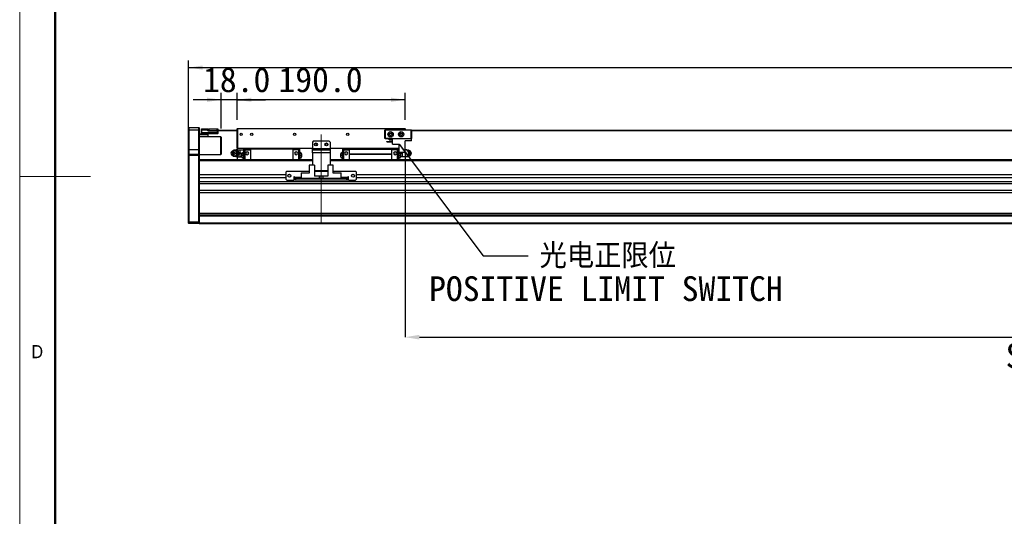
# Model space of a CAD drawing. Header units: millimetres. Extents: x 40 to 3320, y 40 to 2336.
# Tile 2 of 13: x 40 to 1154, y 804 to 1365. Entities that reach past the tile are written whole.
import ezdxf

# ---------------------------------------------------------------- set-up
doc = ezdxf.new("R2010")
doc.units = ezdxf.units.MM
doc.header["$LTSCALE"] = 8
doc.header["$PDSIZE"] = -1
doc.linetypes.add('CENTERX2', pattern=[20.32, 12.7, -2.54, 2.54, -2.54])
doc.layers.add('DIMNS', color=7, linetype='Continuous')
doc.styles.add('SLDTEXTSTYLE0', font='Gothic.ttf', dxfattribs={"width": 0.913})
doc.styles.add('SLDTEXTSTYLE7', font='txt')
doc.styles.add('SLDTEXTSTYLE8', font='txt', dxfattribs={"bigfont": 'bigfont'})
doc.dimstyles.new('SLDDIMSTYLE0', dxfattribs={"dimtxt": 28, "dimasz": 16, "dimexe": 0, "dimexo": 0.0625, "dimgap": 7, "dimtad": 2, "dimdec": 1, "dimrnd": 1e-09, "dimzin": 4, "dimdsep": 46, "dimtxsty": 'SLDTEXTSTYLE7', "dimsah": 1, "dimcen": 0.09, "dimadec": 0, "dimazin": 1, "dimtfac": 1, "dimtdec": 1, "dimtmove": 0, "dimatfit": 0, "dimfxl": 0, "dimfrac": 2, "dimtolj": 1, "dimtzin": 12, "dimarcsym": 0})
doc.dimstyles.new('SLDDIMSTYLE3', dxfattribs={"dimtxt": 28, "dimasz": 16, "dimexe": 0, "dimexo": 0.0625, "dimgap": 7, "dimtad": 2, "dimdec": 1, "dimrnd": 1e-09, "dimzin": 4, "dimdsep": 46, "dimtxsty": 'SLDTEXTSTYLE7', "dimsah": 1, "dimcen": 0.09, "dimadec": 0, "dimazin": 1, "dimtfac": 1, "dimtdec": 1, "dimtofl": 0, "dimtmove": 0, "dimatfit": 3, "dimfxl": 0, "dimfrac": 2, "dimtolj": 1, "dimtzin": 12, "dimarcsym": 0})
doc.dimstyles.new('SLDDIMSTYLE4', dxfattribs={"dimtxt": 0.18, "dimasz": 16, "dimexe": 0, "dimexo": 0.0625, "dimgap": 0, "dimtad": 0, "dimtih": 1, "dimtoh": 1, "dimdec": 0, "dimrnd": 1e-09, "dimzin": 0, "dimdsep": 46, "dimtxsty": 'Standard', "dimsah": 1, "dimcen": 0.09, "dimadec": 0, "dimazin": 0, "dimtfac": 16, "dimtdec": 0, "dimtofl": 0, "dimtmove": 0, "dimatfit": 3, "dimfxl": 0, "dimfrac": 2, "dimtolj": 1, "dimtzin": 0, "dimarcsym": 0})

# ---------------------------------------------------------------- blocks, each defined once
blk = doc.blocks.new('_D_19')
at = {"layer": 'DIMNS'}
for p, q in [((231, 1221.8), (231, 1319)), ((2391, 1221.8), (2391, 1319)), ((231, 1311), (2391, 1311))]:
    blk.add_line(p, q, dxfattribs=at)
for points in [[(231, 1311), (247, 1308.6), (247, 1313.4)], [(2391, 1311), (2375, 1313.4), (2375, 1308.6)]]:
    blk.add_solid(points, dxfattribs=at)
at = {"layer": 'DIMNS', "insert": (1270.6, 1347.8), "char_height": 28, "attachment_point": 1, "style": 'SLDTEXTSTYLE7'}
blk.add_mtext('2160.0', dxfattribs=at)
blk = doc.blocks.new('_D_20')
at = {"layer": 'DIMNS'}
for p, q in [((286, 1252), (286, 1282.6)), ((476, 1252), (476, 1282.6)), ((476, 1274.6), (286, 1274.6))]:
    blk.add_line(p, q, dxfattribs=at)
for points in [[(286, 1274.6), (302, 1272.2), (302, 1277)], [(476, 1274.6), (460, 1277), (460, 1272.2)]]:
    blk.add_solid(points, dxfattribs=at)
at = {"layer": 'DIMNS', "insert": (332.6, 1311.3), "char_height": 28, "attachment_point": 1, "style": 'SLDTEXTSTYLE7'}
blk.add_mtext('190.0', dxfattribs=at)
blk = doc.blocks.new('_D_21')
at = {"layer": 'DIMNS'}
for p, q in [((268, 1242.3), (268, 1282.6)), ((286, 1252), (286, 1282.6)), ((268, 1274.6), (236, 1274.6)), ((286, 1274.6), (268, 1274.6)), ((286, 1274.6), (318, 1274.6))]:
    blk.add_line(p, q, dxfattribs=at)
for points in [[(268, 1274.6), (252, 1277), (252, 1272.2)], [(286, 1274.6), (302, 1272.2), (302, 1277)]]:
    blk.add_solid(points, dxfattribs=at)
at = {"layer": 'DIMNS', "insert": (247.3, 1311.3), "char_height": 28, "attachment_point": 1, "style": 'SLDTEXTSTYLE7'}
blk.add_mtext('18.0', dxfattribs=at)
blk = doc.blocks.new('_D_22')
at = {"layer": 'Defpoints', "color": 0}
for p in [(476, 1215.1), (2116, 1211.6), (2116, 1006.1)]:
    blk.add_point(p, dxfattribs=at)
at = {"layer": 'DIMNS', "color": 0, "lineweight": -2}
for p, q in [((476, 1215.1), (476, 1006.1)), ((2116, 1211.6), (2116, 1006.1)), ((492, 1006.1), (2100, 1006.1))]:
    blk.add_line(p, q, dxfattribs=at)
at = {"layer": 'DIMNS', "color": 0}
for points in [[(492, 1008.8), (492, 1003.5), (476, 1006.1)], [(2100, 1008.8), (2100, 1003.5), (2116, 1006.1)]]:
    blk.add_solid(points, dxfattribs=at)
at = {"layer": 'DIMNS', "color": 0, "insert": (1297.9, 999.1), "char_height": 28, "attachment_point": 2, "style": 'SLDTEXTSTYLE7'}
blk.add_mtext('\\A1;Stroke T=1640.0', dxfattribs=at)
blk = doc.blocks.new('SW_NOTE_8')
at = {"layer": 'DIMNS', "color": 0, "char_height": 28, "attachment_point": 2}
for s, insert, style in [('光电正限位', (90, 14), 'SLDTEXTSTYLE8'), ('POSITIVE LIMIT SWITCH', (87.9, -23.1), 'SLDTEXTSTYLE7')]:
    blk.add_mtext(s, dxfattribs=dict(at, insert=insert, style=style))

msp = doc.modelspace()

# ---------------------------------------------------------------- linework, layer by layer
at = {"color": 7, "linetype": 'Continuous', "lineweight": 18}
for p, q in [((40, 2336), (40, 40)), ((80, 2296), (80, 80)), ((40, 1188), (120, 1188))]:
    msp.add_line(p, q, dxfattribs=at)
at = {"color": 7, "linetype": 'Continuous', "lineweight": 50}
msp.add_line((80, 2296), (80, 80), dxfattribs=at)
at = {"color": 7, "linetype": 'Continuous', "lineweight": 25}
for p, q in [((231.26, 1243.14), (230.96, 1242.84)), ((230.96, 1240.14), (230.96, 1242.84)), ((231.26, 1240.14), (230.96, 1240.14)), ((230.96, 1218.14), (230.96, 1240.14)), ((231.26, 1243.14), (231.26, 1240.14)), ((231.26, 1243.14), (242.66, 1243.14)), ((231.26, 1240.14), (231.26, 1218.14)), ((242.66, 1240.14), (231.26, 1240.14)), ((242.66, 1240.14), (242.66, 1243.14)), ((242.66, 1243.14), (242.96, 1242.84)), ((242.66, 1240.14), (242.96, 1240.14)), ((242.66, 1218.14), (242.66, 1240.14)), ((242.96, 1242.84), (242.96, 1240.14)), ((242.96, 1240.14), (242.96, 1218.14)), ((242.96, 1236.14), (245.76, 1236.14)), ((245.46, 1241.34), (245.76, 1241.64)), ((245.46, 1240.14), (245.46, 1241.34)), ((245.46, 1240.14), (245.76, 1240.14)), ((245.46, 1237.64), (245.46, 1240.14)), ((245.46, 1236.44), (245.46, 1237.64)), ((245.76, 1237.64), (245.46, 1237.64)), ((245.76, 1236.14), (245.46, 1236.44)), ((245.76, 1241.64), (245.76, 1240.14)), ((245.76, 1241.64), (252.96, 1241.64)), ((245.76, 1240.14), (245.76, 1237.64)), ((252.96, 1240.14), (245.76, 1240.14)), ((245.76, 1237.64), (263.66, 1237.64)), ((245.76, 1237.64), (245.76, 1236.14)), ((263.66, 1236.14), (245.76, 1236.14)), ((252.96, 1241.64), (252.96, 1240.14)), ((252.96, 1239.34), (252.96, 1240.14)), ((252.96, 1239.64), (263.66, 1239.64)), ((263.66, 1239.34), (252.96, 1239.34)), ((252.96, 1236.14), (252.96, 1235.14)), ((253.46, 1239.84), (253.46, 1241.84)), ((253.46, 1241.84), (253.96, 1241.84)), ((253.96, 1239.84), (253.46, 1239.84)), ((253.46, 1239.84), (253.46, 1239.64)), ((253.96, 1241.84), (253.96, 1239.84)), ((253.96, 1241.84), (263.46, 1241.84)), ((253.96, 1239.84), (263.46, 1239.84)), ((263.46, 1239.84), (263.46, 1241.84)), ((263.46, 1241.84), (263.96, 1241.84)), ((263.96, 1239.84), (263.46, 1239.84)), ((263.66, 1239.64), (263.96, 1239.34)), ((263.66, 1239.64), (263.66, 1239.34)), ((285.96, 1239.64), (263.66, 1239.64)), ((263.66, 1237.64), (263.66, 1239.34)), ((263.66, 1239.34), (263.96, 1239.34)), ((263.66, 1237.64), (263.96, 1237.64)), ((263.66, 1236.14), (263.66, 1237.64)), ((263.66, 1236.14), (263.96, 1236.44)), ((263.96, 1241.84), (263.96, 1239.84)), ((285.96, 1239.84), (263.96, 1239.84)), ((263.96, 1239.34), (263.96, 1237.64)), ((263.96, 1237.64), (263.96, 1236.44)), ((286.26, 1242.14), (285.96, 1241.84)), ((285.96, 1219.94), (285.96, 1241.84)), ((286.26, 1241.84), (285.96, 1241.84)), ((286.26, 1242.14), (475.66, 1242.14)), ((286.26, 1242.14), (286.26, 1241.84)), ((475.66, 1241.84), (286.26, 1241.84)), ((286.26, 1241.84), (286.26, 1219.94)), ((452.96, 1240.34), (453.26, 1240.64)), ((452.96, 1230.94), (452.96, 1240.34)), ((453.26, 1240.22), (452.96, 1240.34)), ((453.26, 1240.64), (482.66, 1240.64)), ((453.26, 1240.64), (453.39, 1240.34)), ((453.39, 1240.34), (453.26, 1240.22)), ((453.26, 1240.22), (453.26, 1231.07)), ((482.54, 1240.34), (453.39, 1240.34)), ((475.66, 1242.14), (475.66, 1241.84)), ((475.96, 1241.84), (475.66, 1242.14)), ((475.96, 1241.84), (475.66, 1241.84)), ((475.66, 1240.64), (475.66, 1241.84)), ((475.96, 1241.84), (475.96, 1240.64)), ((482.66, 1240.64), (482.54, 1240.34)), ((482.66, 1240.22), (482.54, 1240.34)), ((482.66, 1240.64), (482.96, 1240.34)), ((482.96, 1240.34), (482.66, 1240.22)), ((482.66, 1231.07), (482.66, 1240.22)), ((482.96, 1240.34), (482.96, 1230.94)), ((2144.16, 1239.84), (482.96, 1239.84)), ((2143.96, 1239.64), (482.96, 1239.64)), ((252.96, 1235.14), (242.96, 1235.14)), ((267.46, 1232.64), (242.96, 1232.64)), ((252.96, 1235.14), (252.96, 1232.64)), ((267.96, 1232.14), (267.46, 1232.64)), ((267.46, 1212.64), (267.46, 1232.64)), ((267.96, 1232.14), (267.96, 1213.14)), ((371.96, 1227.64), (370.96, 1226.64)), ((370.96, 1226.64), (370.96, 1219.64)), ((389.96, 1227.64), (371.96, 1227.64)), ((390.96, 1226.64), (389.96, 1227.64)), ((390.96, 1226.64), (390.96, 1219.64)), ((453.26, 1231.07), (452.96, 1230.94)), ((453.26, 1230.64), (452.96, 1230.94)), ((453.26, 1231.07), (453.39, 1230.94)), ((453.39, 1230.94), (453.26, 1230.64)), ((461.46, 1230.64), (453.26, 1230.64)), ((453.39, 1230.94), (482.54, 1230.94)), ((455.26, 1227.09), (455.26, 1227.39)), ((455.26, 1227.39), (461.46, 1227.39)), ((455.26, 1227.09), (461.46, 1227.09)), ((457.66, 1229.34), (457.66, 1230.04)), ((457.66, 1230.04), (461.46, 1230.04)), ((457.66, 1229.34), (461.46, 1229.34)), ((461.46, 1224.44), (461.46, 1230.64)), ((461.46, 1230.64), (482.96, 1230.64)), ((475.96, 1215.14), (475.96, 1228.04)), ((482.96, 1228.04), (475.96, 1228.04)), ((482.54, 1230.94), (482.66, 1231.07)), ((482.54, 1230.94), (482.66, 1230.64)), ((482.96, 1230.94), (482.66, 1231.07)), ((482.96, 1230.94), (482.66, 1230.64)), ((482.96, 1228.04), (482.96, 1230.64)), ((231.26, 1218.14), (230.96, 1218.14)), ((230.96, 1212.84), (230.96, 1218.14)), ((231.26, 1218.14), (231.26, 1213.14)), ((242.66, 1218.14), (231.26, 1218.14)), ((242.66, 1213.14), (242.66, 1218.14)), ((242.96, 1218.14), (242.66, 1218.14)), ((242.96, 1218.14), (242.96, 1212.84)), ((280.15, 1216.43), (279.57, 1215.77)), ((283.9, 1217.64), (282.1, 1217.64)), ((283.29, 1214.14), (285.37, 1214.14)), ((285.82, 1217.64), (283.9, 1217.64)), ((285.82, 1217.64), (286.53, 1217.64)), ((285.82, 1217.64), (286.69, 1215.89)), ((285.86, 1218.14), (289.29, 1218.14)), ((286.26, 1219.94), (285.96, 1219.94)), ((285.96, 1219.94), (286.26, 1219.64)), ((285.96, 1219.94), (285.96, 1218.14)), ((286.26, 1219.94), (370.96, 1219.94)), ((286.26, 1219.94), (286.26, 1219.64)), ((370.96, 1219.64), (286.26, 1219.64)), ((287.51, 1215.89), (286.53, 1217.64)), ((286.69, 1215.89), (287.68, 1214.14)), ((287.68, 1214.14), (286.69, 1212.39)), ((288.39, 1214.14), (287.51, 1215.89)), ((287.51, 1212.39), (288.39, 1214.14)), ((287.68, 1214.14), (288.39, 1214.14)), ((289.46, 1216.14), (289.63, 1218.14)), ((289.46, 1216.14), (289.46, 1218.14)), ((289.63, 1214.14), (289.46, 1216.14)), ((289.46, 1212.14), (289.46, 1216.14)), ((289.46, 1212.14), (289.63, 1214.14)), ((289.63, 1218.14), (292.96, 1218.14)), ((289.63, 1214.14), (291.35, 1214.14)), ((292.96, 1214.89), (292.86, 1214.89)), ((294.46, 1218.74), (292.96, 1218.74)), ((292.96, 1218.74), (292.96, 1217.8)), ((294.46, 1217.8), (292.96, 1217.8)), ((292.96, 1217.8), (292.96, 1206.64)), ((294.46, 1218.84), (294.46, 1217.89)), ((294.46, 1218.84), (300.96, 1218.84)), ((294.46, 1217.89), (300.96, 1217.89)), ((294.46, 1217.89), (294.46, 1206.64)), ((300.96, 1219.64), (300.96, 1218.64)), ((348.96, 1218.64), (300.96, 1218.64)), ((300.96, 1218.64), (300.96, 1206.64)), ((348.96, 1219.64), (348.96, 1218.64)), ((355.46, 1218.84), (348.96, 1218.84)), ((348.96, 1218.64), (348.96, 1206.64)), ((355.46, 1217.89), (348.96, 1217.89)), ((355.46, 1218.84), (355.46, 1217.89)), ((355.46, 1218.74), (356.96, 1218.74)), ((355.46, 1217.89), (355.46, 1206.64)), ((355.46, 1217.8), (356.96, 1217.8)), ((356.96, 1217.8), (356.96, 1218.74)), ((356.96, 1206.64), (356.96, 1217.8)), ((357.06, 1214.89), (356.96, 1214.89)), ((370.96, 1219.64), (390.96, 1219.64)), ((370.96, 1218.14), (370.96, 1219.64)), ((370.96, 1214.64), (370.96, 1218.14)), ((370.96, 1218.14), (390.96, 1218.14)), ((370.96, 1214.64), (370.96, 1200.54)), ((390.96, 1214.64), (370.96, 1214.64)), ((390.96, 1219.94), (469.01, 1219.94)), ((469.01, 1219.64), (390.96, 1219.64)), ((390.96, 1219.64), (390.96, 1218.14)), ((390.96, 1218.14), (390.96, 1214.64)), ((390.96, 1214.64), (390.96, 1200.54)), ((404.96, 1214.89), (404.86, 1214.89)), ((406.46, 1218.74), (404.96, 1218.74)), ((404.96, 1218.74), (404.96, 1217.8)), ((406.46, 1217.8), (404.96, 1217.8)), ((404.96, 1217.8), (404.96, 1206.64)), ((406.46, 1217.89), (406.46, 1218.84)), ((406.46, 1218.84), (412.96, 1218.84)), ((406.46, 1217.89), (412.96, 1217.89)), ((406.46, 1206.64), (406.46, 1217.89)), ((412.96, 1218.64), (412.96, 1219.64)), ((412.96, 1218.64), (460.96, 1218.64)), ((412.96, 1213.64), (412.96, 1218.64)), ((460.96, 1218.64), (460.96, 1219.64)), ((467.46, 1218.84), (460.96, 1218.84)), ((460.96, 1213.64), (460.96, 1218.64)), ((467.46, 1217.89), (460.96, 1217.89)), ((461.46, 1224.44), (469.01, 1224.44)), ((467.46, 1217.89), (467.46, 1218.84)), ((467.46, 1218.74), (468.96, 1218.74)), ((467.46, 1206.64), (467.46, 1217.89)), ((467.46, 1217.8), (468.96, 1217.8)), ((468.96, 1217.8), (468.96, 1218.74)), ((469.01, 1218.14), (468.96, 1218.14)), ((468.96, 1206.64), (468.96, 1217.8)), ((469.06, 1214.89), (468.96, 1214.89)), ((469.01, 1215.14), (469.01, 1224.44)), ((475.96, 1215.14), (469.01, 1215.14)), ((472.3, 1214.14), (470.58, 1214.14)), ((472.38, 1215.14), (472.3, 1214.14)), ((472.3, 1214.14), (472.46, 1212.14)), ((472.46, 1215.14), (472.46, 1212.14)), ((476.06, 1218.14), (475.96, 1218.14)), ((477.87, 1217.64), (479.12, 1217.64)), ((479.12, 1217.64), (480, 1215.89)), ((479.83, 1217.64), (479.12, 1217.64)), ((480.82, 1215.89), (479.83, 1217.64)), ((480, 1215.89), (480.98, 1214.14)), ((480.98, 1214.14), (480, 1212.39)), ((481.69, 1214.14), (480.82, 1215.89)), ((480.82, 1212.39), (481.69, 1214.14)), ((481.69, 1214.14), (480.98, 1214.14)), ((482.36, 1215.77), (481.78, 1216.43)), ((482.96, 1214.14), (482.63, 1214.14)), ((231.26, 1213.14), (230.96, 1212.84)), ((230.96, 1211.64), (230.96, 1212.84)), ((230.96, 1136.77), (230.96, 1211.64)), ((231.26, 1211.64), (230.96, 1211.64)), ((231.26, 1213.14), (231.26, 1211.64)), ((231.26, 1213.14), (242.66, 1213.14)), ((231.26, 1211.64), (231.26, 1136.64)), ((242.66, 1211.64), (231.26, 1211.64)), ((242.66, 1211.64), (242.66, 1213.14)), ((242.96, 1212.84), (242.66, 1213.14)), ((242.66, 1136.64), (242.66, 1211.64)), ((242.96, 1211.64), (242.66, 1211.64)), ((242.96, 1212.84), (242.96, 1211.64)), ((242.96, 1212.64), (267.46, 1212.64)), ((242.96, 1211.64), (242.96, 1206.36)), ((285.96, 1206.64), (242.96, 1206.64)), ((370.96, 1206.64), (242.96, 1206.64)), ((242.96, 1206.36), (242.96, 1205.64)), ((242.96, 1205.64), (242.96, 1189.64)), ((267.46, 1212.64), (267.96, 1213.14)), ((279.57, 1212.51), (280.15, 1211.86)), ((281.5, 1210.99), (281.95, 1210.91)), ((283.9, 1210.64), (282.1, 1210.64)), ((285.82, 1210.64), (283.9, 1210.64)), ((286.69, 1212.39), (285.82, 1210.64)), ((285.82, 1210.64), (286.53, 1210.64)), ((285.86, 1210.14), (289.29, 1210.14)), ((285.96, 1210.14), (285.96, 1206.64)), ((286.53, 1210.64), (287.51, 1212.39)), ((289.63, 1210.14), (289.46, 1212.14)), ((289.46, 1210.14), (289.46, 1212.14)), ((289.63, 1210.14), (290.97, 1210.14)), ((290.96, 1212.99), (290.96, 1211.64)), ((290.96, 1211.64), (290.96, 1210.29)), ((292.96, 1211.64), (292.86, 1211.64)), ((292.86, 1208.39), (292.96, 1208.39)), ((356.96, 1211.64), (357.06, 1211.64)), ((356.96, 1208.39), (357.06, 1208.39)), ((358.96, 1211.64), (358.96, 1212.99)), ((358.96, 1210.29), (358.96, 1211.64)), ((2230.96, 1206.64), (390.96, 1206.64)), ((402.96, 1212.99), (402.96, 1211.64)), ((402.96, 1211.64), (402.96, 1210.29)), ((404.96, 1211.64), (404.86, 1211.64)), ((404.86, 1208.39), (404.96, 1208.39)), ((412.96, 1213.24), (412.96, 1213.64)), ((412.96, 1213.64), (460.96, 1213.64)), ((412.96, 1213.24), (460.96, 1213.24)), ((412.96, 1206.64), (412.96, 1213.24)), ((460.96, 1213.24), (460.96, 1213.64)), ((460.96, 1206.64), (460.96, 1213.24)), ((468.96, 1211.64), (469.06, 1211.64)), ((468.96, 1208.39), (469.06, 1208.39)), ((470.96, 1211.64), (470.96, 1212.99)), ((470.96, 1210.29), (470.96, 1211.64)), ((472.3, 1210.14), (470.96, 1210.14)), ((472.46, 1212.14), (472.3, 1210.14)), ((472.46, 1212.14), (472.46, 1210.14)), ((476.06, 1210.14), (472.64, 1210.14)), ((475.96, 1210.14), (475.96, 1206.64)), ((2130.96, 1206.64), (475.96, 1206.64)), ((477.99, 1210.64), (479.12, 1210.64)), ((480, 1212.39), (479.12, 1210.64)), ((479.83, 1210.64), (479.12, 1210.64)), ((479.83, 1210.64), (480.82, 1212.39)), ((481.78, 1211.86), (482.36, 1212.51)), ((341.96, 1193.64), (340.96, 1192.64)), ((340.96, 1192.64), (340.96, 1184.64)), ((367.46, 1193.64), (341.96, 1193.64)), ((358.26, 1192.14), (366.06, 1192.14)), ((358.26, 1192.14), (358.26, 1191.64)), ((358.26, 1191.64), (358.26, 1185.64)), ((367.46, 1191.64), (358.26, 1191.64)), ((366.56, 1191.64), (366.06, 1192.14)), ((367.46, 1200.54), (367.46, 1191.64)), ((373.46, 1200.54), (367.46, 1200.54)), ((373.46, 1200.54), (373.46, 1188.14)), ((388.46, 1194.14), (373.46, 1194.14)), ((388.46, 1193.64), (373.46, 1193.64)), ((388.46, 1200.54), (388.46, 1188.14)), ((394.46, 1200.54), (388.46, 1200.54)), ((394.46, 1191.64), (394.46, 1200.54)), ((419.96, 1193.64), (394.46, 1193.64)), ((403.66, 1191.64), (394.46, 1191.64)), ((395.86, 1192.14), (395.36, 1191.64)), ((395.86, 1192.14), (403.66, 1192.14)), ((403.66, 1191.64), (403.66, 1192.14)), ((403.66, 1185.64), (403.66, 1191.64)), ((420.96, 1192.64), (419.96, 1193.64)), ((420.96, 1184.64), (420.96, 1192.64)), ((242.96, 1189.64), (242.96, 1186.24)), ((340.96, 1189.64), (242.96, 1189.64)), ((242.96, 1186.24), (242.96, 1181.98)), ((340.96, 1186.24), (242.96, 1186.24)), ((2378.96, 1181.98), (242.96, 1181.98)), ((242.96, 1181.98), (242.96, 1180.67)), ((242.96, 1180.67), (242.96, 1143.44)), ((340.96, 1184.64), (341.96, 1183.64)), ((341.96, 1183.64), (349.96, 1183.64)), ((346.34, 1189.64), (343.59, 1189.64)), ((350.96, 1187.64), (349.96, 1187.64)), ((349.96, 1187.64), (349.96, 1183.64)), ((350.96, 1186.24), (349.96, 1186.24)), ((350.96, 1186.64), (350.96, 1187.64)), ((350.96, 1186.64), (350.96, 1185.64)), ((350.96, 1183.64), (350.96, 1185.64)), ((350.96, 1185.64), (351.96, 1185.64)), ((351.96, 1183.64), (350.96, 1183.64)), ((351.96, 1185.64), (351.96, 1183.64)), ((409.96, 1185.64), (351.96, 1185.64)), ((409.96, 1183.64), (351.96, 1183.64)), ((378.96, 1188.14), (373.46, 1188.14)), ((378.96, 1185.64), (378.96, 1188.14)), ((380.96, 1188.14), (378.96, 1188.14)), ((380.96, 1185.64), (380.96, 1188.14)), ((382.96, 1188.14), (380.96, 1188.14)), ((382.96, 1188.14), (382.96, 1185.64)), ((388.46, 1188.14), (382.96, 1188.14)), ((409.96, 1183.64), (409.96, 1185.64)), ((409.96, 1185.64), (410.96, 1185.64)), ((410.96, 1183.64), (409.96, 1183.64)), ((411.96, 1187.64), (410.96, 1187.64)), ((410.96, 1187.64), (410.96, 1186.64)), ((410.96, 1185.64), (410.96, 1186.64)), ((411.96, 1186.24), (410.96, 1186.24)), ((410.96, 1185.64), (410.96, 1183.64)), ((411.96, 1183.64), (411.96, 1187.64)), ((411.96, 1183.64), (419.96, 1183.64)), ((418.34, 1189.64), (415.59, 1189.64)), ((419.96, 1183.64), (420.96, 1184.64)), ((2200.96, 1189.64), (420.96, 1189.64)), ((2200.96, 1186.24), (420.96, 1186.24)), ((2378.96, 1179.38), (242.96, 1179.38)), ((2378.96, 1171.88), (242.96, 1171.88)), ((2378.96, 1169.28), (242.96, 1169.28)), ((230.96, 1134.94), (230.96, 1136.77)), ((230.96, 1136.77), (231.26, 1136.64)), ((231.26, 1136.64), (242.66, 1136.64)), ((231.26, 1136.64), (231.26, 1134.64)), ((242.96, 1136.77), (242.66, 1136.64)), ((242.66, 1134.64), (242.66, 1136.64)), ((2378.96, 1146.14), (242.96, 1146.14)), ((2378.96, 1144.14), (242.96, 1144.14)), ((242.96, 1143.44), (242.96, 1143.14)), ((2378.96, 1143.14), (242.96, 1143.14)), ((242.96, 1143.14), (242.96, 1135.14)), ((230.96, 1134.94), (231.26, 1134.64)), ((242.66, 1134.64), (231.26, 1134.64)), ((242.96, 1134.94), (242.66, 1134.64)), ((2378.96, 1135.14), (242.96, 1135.14)), ((242.96, 1135.14), (242.96, 1134.14)), ((2378.96, 1134.14), (242.96, 1134.14))]:
    msp.add_line(p, q, dxfattribs=at)
at = {"color": 8, "linetype": 'Continuous', "lineweight": 25}
for p, q in [((292.86, 1214.89), (292.86, 1211.64)), ((357.06, 1211.64), (357.06, 1214.89)), ((404.86, 1214.89), (404.86, 1211.64)), ((469.06, 1211.64), (469.06, 1214.89)), ((370.96, 1205.64), (242.96, 1205.64)), ((292.86, 1211.64), (292.86, 1208.39)), ((357.06, 1208.39), (357.06, 1211.64)), ((2230.96, 1205.64), (390.96, 1205.64)), ((404.86, 1211.64), (404.86, 1208.39)), ((469.06, 1208.39), (469.06, 1211.64)), ((358.26, 1186.64), (350.96, 1186.64)), ((410.96, 1186.64), (403.66, 1186.64))]:
    msp.add_line(p, q, dxfattribs=at)
at = {"color": 7, "linetype": 'Continuous', "lineweight": 25, "flags": 128}
for points in [[(285.86, 1218.14), (284.63, 1217.95), (283.99, 1217.68)], [(482.96, 1214.14), (482.8, 1215.04), (482.36, 1215.77)], [(482.36, 1212.51), (482.8, 1213.24), (482.96, 1214.14)], [(283.85, 1210.69), (284.63, 1210.34), (285.87, 1210.14)]]:
    msp.add_lwpolyline(points, dxfattribs=at)
at = {"color": 7, "linetype": 'Continuous', "lineweight": 25}
for centre, radius in [((290.46, 1235.64), 1.25), ((302.46, 1235.64), 1.25), ((350.96, 1235.64), 1.25), ((410.96, 1235.64), 1.25), ((459.46, 1235.64), 3), ((459.46, 1235.64), 1.7), ((459.46, 1235.64), 1.25), ((471.46, 1235.64), 3), ((471.46, 1235.64), 1.7), ((471.46, 1235.64), 1.25), ((374.96, 1224.14), 1.7), ((374.96, 1224.14), 1.25), ((386.96, 1224.14), 1.7), ((386.96, 1224.14), 1.25), ((344.96, 1188.64), 1.7), ((416.96, 1188.64), 1.7)]:
    msp.add_circle(centre, radius, dxfattribs=at)
for centre, radius, start, end in [((281.13, 1214.29), 2.17, 356.181, 183.819), ((281.13, 1214), 2.17, 176.181, 3.819), ((282.35, 1214.35), 3.03, 356.04703, 136.63756), ((282.37, 1213.89), 3.01, 222.46645, 4.84897), ((281.13, 1214.19), 0.765, 356.18032, 183.81968), ((281.13, 1214.09), 0.765, 176.18049, 3.81951), ((283.9, 1214.65), 3, 90.05149, 110.92178), ((283.85, 1214.46), 3.19, 26.79352, 89.01524), ((283.39, 1214.15), 3.73, 359.88555, 27.81919), ((283.39, 1214.14), 3.73, 332.18081, 0.11445), ((292.86, 1212.99), 1.9, 90, 180), ((297.36, 1214.14), 1.65, 0, 180), ((297.36, 1214.14), 1.65, 180, 0), ((352.56, 1214.14), 1.65, 0, 180), ((352.56, 1214.14), 1.65, 180, 0), ((357.06, 1212.99), 1.9, 0, 90), ((404.86, 1212.99), 1.9, 90, 180), ((409.36, 1214.14), 1.65, 0, 180), ((409.36, 1214.14), 1.65, 180, 0), ((464.56, 1214.14), 1.65, 0, 180), ((464.56, 1214.14), 1.65, 180, 0), ((469.06, 1212.99), 1.9, 0, 90), ((476.06, 1214.14), 4, 0, 90.01825), ((476.06, 1214.14), 4, 270.02815, 0), ((477.07, 1214.37), 3.3, 27.38729, 66.39848), ((476.67, 1214.14), 3.76, 332.24159, 27.75841), ((478.74, 1214.08), 3.02, 302.68804, 1.1452), ((478.71, 1214.19), 3.06, 359.20614, 56.41185), ((479.36, 1214.06), 3.27, 291.04191, 1.4954), ((479.36, 1214.23), 3.27, 358.50664, 68.86885), ((283.9, 1213.64), 3, 248.38854, 269.94542), ((283.85, 1213.83), 3.19, 270.98476, 333.20648), ((292.86, 1210.29), 1.9, 180, 270), ((357.06, 1210.29), 1.9, 270, 360), ((404.86, 1210.29), 1.9, 180, 270), ((469.06, 1210.29), 1.9, 270, 360), ((477.06, 1213.91), 3.3, 293.60376, 332.61047)]:
    msp.add_arc(centre, radius, start, end, dxfattribs=at)
for points, knots in [([(281.03, 1214.14), (280.9, 1214.14), (280.64, 1214.14), (280.45, 1214.14), (280.36, 1214.14)], [0, 0, 0, 0, 0.4999741, 1, 1, 1, 1]), ([(281.03, 1214.14), (281.17, 1214.14), (281.45, 1214.14), (281.74, 1214.14), (281.89, 1214.14)], [0, 0, 0, 0, 0.5000073, 1, 1, 1, 1]), ([(285.68, 1214.14), (285.67, 1214.42), (285.64, 1215.05), (285.23, 1215.97), (284.53, 1216.77), (283.61, 1217.31), (282.59, 1217.49), (281.83, 1217.46), (281.48, 1217.29), (281.43, 1217.27)], [0, 0, 0, 0, 0.1339594, 0.3027782, 0.4733621, 0.6432023, 0.8100618, 0.9730907, 1, 1, 1, 1]), ([(282.28, 1210.85), (282.33, 1210.84), (282.71, 1210.77), (283.44, 1210.95), (284.34, 1211.38), (285.06, 1212.08), (285.52, 1212.95), (285.73, 1213.68), (285.69, 1214.08), (285.68, 1214.14)], [0, 0, 0, 0, 0.0306049, 0.2198509, 0.4055895, 0.5898614, 0.7751169, 0.9633989, 1, 1, 1, 1]), ([(285.69, 1214.14), (285.69, 1214.14), (285.71, 1214.14), (285.49, 1214.14), (285.37, 1214.14)], [0, 0, 0, 0, 0.4999932, 1, 1, 1, 1]), ([(287.12, 1214.14), (286.8, 1214.14), (286.14, 1214.14), (285.84, 1214.14), (285.69, 1214.14)], [0, 0, 0, 0, 0.4999947, 1, 1, 1, 1]), ([(480.54, 1217.27), (480.53, 1217.27), (480.36, 1217.37), (480.16, 1217.37), (479.98, 1217.38)], [0, 0, 0, 0, 0.0784851, 1, 1, 1, 1]), ([(481.77, 1214.14), (481.96, 1214.14), (482.35, 1214.14), (482.53, 1214.14), (482.63, 1214.14)], [0, 0, 0, 0, 0.49999787, 1, 1, 1, 1]), ([(292.86, 1211.64), (292.63, 1211.64), (292.26, 1211.64), (291.82, 1211.64), (291.51, 1211.64), (291.27, 1211.64), (291.03, 1211.64), (290.99, 1211.64), (290.96, 1211.64)], [0, 0, 0, 0, 0.2394663, 0.3683425, 0.4999998, 0.6316353, 0.7605416, 1, 1, 1, 1]), ([(357.06, 1211.64), (357.3, 1211.64), (357.67, 1211.64), (358.11, 1211.64), (358.42, 1211.64), (358.66, 1211.64), (358.9, 1211.64), (358.94, 1211.64), (358.96, 1211.64)], [0, 0, 0, 0, 0.2394465, 0.3683583, 0.5, 0.6316354, 0.7605417, 1, 1, 1, 1]), ([(404.86, 1211.64), (404.63, 1211.64), (404.26, 1211.64), (403.82, 1211.64), (403.51, 1211.64), (403.27, 1211.64), (403.03, 1211.64), (402.99, 1211.64), (402.96, 1211.64)], [0, 0, 0, 0, 0.2394615, 0.3683707, 0.5000098, 0.6316427, 0.7605464, 1, 1, 1, 1]), ([(469.06, 1211.64), (469.3, 1211.64), (469.67, 1211.64), (470.11, 1211.64), (470.42, 1211.64), (470.66, 1211.64), (470.9, 1211.64), (470.94, 1211.64), (470.96, 1211.64)], [0, 0, 0, 0, 0.2394448, 0.3683556, 0.4999964, 0.6316435, 0.7605396, 1, 1, 1, 1]), ([(479.98, 1210.91), (480.11, 1210.91), (480.3, 1210.91), (480.47, 1211), (480.53, 1211.04)], [0, 0, 0, 0, 0.6537776, 1, 1, 1, 1])]:
    msp.add_open_spline(points, degree=3, knots=knots, dxfattribs=at)
at = {"color": 8, "linetype": 'Continuous', "lineweight": 25}
for points, knots in [([(285.86, 1217.64), (285.86, 1217.67), (285.86, 1217.87), (285.86, 1218.07), (285.86, 1218.12), (285.86, 1218.14)], [0, 0, 0, 0, 0.0803998, 0.5402003, 1, 1, 1, 1]), ([(476.06, 1215), (476.06, 1214.72), (476.06, 1213.92), (476.06, 1212.57), (476.06, 1211.25), (476.06, 1210.32), (476.06, 1210.2), (476.06, 1210.14)], [0, 0, 0, 0, 0.1226994, 0.3420249, 0.5613497, 0.7806749, 1, 1, 1, 1]), ([(285.86, 1210.14), (285.86, 1210.17), (285.86, 1210.21), (285.86, 1210.42), (285.86, 1210.61), (285.86, 1210.64)], [0, 0, 0, 0, 0.4597997, 0.9196002, 1, 1, 1, 1])]:
    msp.add_open_spline(points, degree=3, knots=knots, dxfattribs=at)
at = {"layer": 'DIMNS', "linetype": 'CENTERX2', "lineweight": 18}
msp.add_line((380.96, 1133.84), (380.96, 1243.44), dxfattribs=at)

# ---------------------------------------------------------------- block references
at = {"layer": 'DIMNS'}
msp.add_blockref('SW_NOTE_8', (615.04, 1098.08), dxfattribs=at)

# ---------------------------------------------------------------- texts
at = {"color": 7, "linetype": 'Continuous', "lineweight": 0, "insert": (53.33, 997.17), "char_height": 14.82, "attachment_point": 1, "style": 'SLDTEXTSTYLE0'}
msp.add_mtext('D', dxfattribs=at)

# ---------------------------------------------------------------- dimensions: what is measured, and where the dimension line sits
at = {"layer": 'DIMNS'}
for base, p1, p2, dimstyle, picture, middle in [((2390.96, 1311.05), (230.96, 1211.64), (2390.96, 1211.64), 'SLDDIMSTYLE3', '_D_19', (1325.34, 1311.05)), ((267.96, 1274.57), (285.96, 1241.84), (267.96, 1232.14), 'SLDDIMSTYLE0', '_D_21', (281.75, 1274.57)), ((285.96, 1274.57), (475.96, 1241.84), (285.96, 1241.84), 'SLDDIMSTYLE3', '_D_20', (377.21, 1274.57))]:
    dim = msp.add_linear_dim(base=base, p1=p1, p2=p2, angle=0, dimstyle=dimstyle, dxfattribs=at)
    dim.commit()
    dim.dimension.update_dxf_attribs({"geometry": picture, "text_midpoint": middle, "dimtype": 160})
dim = msp.add_linear_dim(base=(2115.96, 1006.14), p1=(475.96, 1215.14), p2=(2115.96, 1211.64), text='Stroke T=<>', dimstyle='SLDDIMSTYLE3', dxfattribs=at)
dim.commit()
dim.dimension.update_dxf_attribs({"geometry": '_D_22', "text_midpoint": (1297.88, 1006.14), "dimtype": 160})

# ---------------------------------------------------------------- leaders
msp.add_leader([(469.01, 1224.44), (564.24, 1098.08), (615.04, 1098.08)], dimstyle='SLDDIMSTYLE4', dxfattribs=at)

doc.saveas('drawing.dxf')
